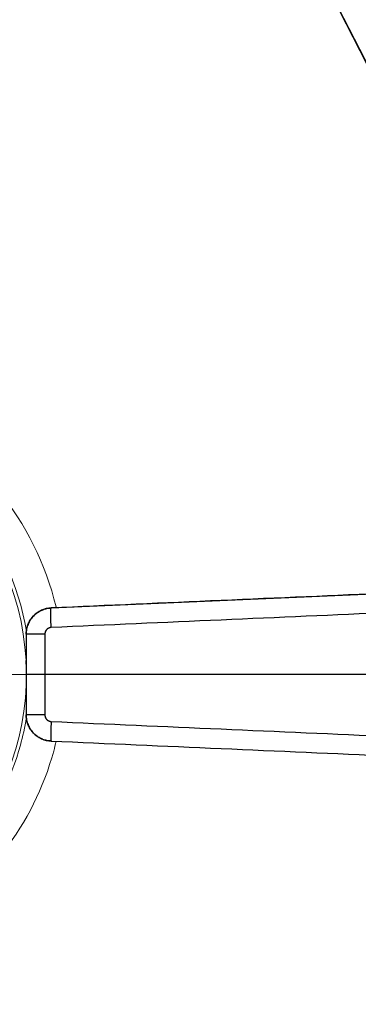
# Model space of a CAD drawing. Header units: millimetres. Extents: x 18 to 610, y -123 to 280.
# Tile 16 of 44: x 456 to 469, y -56 to -18. Entities that reach past the tile are written whole.
import ezdxf

# ---------------------------------------------------------------- set-up
doc = ezdxf.new("R2010")
doc.units = ezdxf.units.MM
doc.linetypes.add('CENTER', pattern=[8, 4.5, -1.5, 0.5, -1.5])
doc.linetypes.add('SOLID', pattern=[0])
doc.styles.add('Arial', font='Arial.ttf', dxfattribs={"height": 5})
doc.dimstyles.get("Standard").update_dxf_attribs({"dimtxt": 5, "dimasz": 5, "dimexe": 0.18, "dimexo": 0.0625, "dimgap": 0.09, "dimtad": 0, "dimtih": 1, "dimtoh": 1, "dimdec": 4, "dimzin": 0, "dimdsep": 46, "dimtxsty": 'Arial', "dimcen": 0.09, "dimadec": 0, "dimazin": 0, "dimtfac": 1, "dimtdec": 4, "dimtofl": 0, "dimtmove": 0, "dimatfit": 3, "dimfxl": 0, "dimtolj": 1, "dimtzin": 0, "dimarcsym": 0})

# ---------------------------------------------------------------- blocks, each defined once
blk = doc.blocks.new('*D6')
at = {"color": 0, "lineweight": -2}
for p, q in [((511.043, -101.422), (438.885, 39.288)), ((451.644, 14.407), (508.762, -96.973))]:
    blk.add_line(p, q, dxfattribs=at)
at = {"color": 0}
blk.add_solid([(508.02, -97.353), (509.503, -96.592), (511.043, -101.422)], dxfattribs=at)
at = {"layer": 'Defpoints', "color": 0}
for p in [(451.644, 14.407), (511.043, -101.422)]:
    blk.add_point(p, dxfattribs=at)
at = {"color": 0, "lineweight": 9, "insert": (449.718, 29.537), "char_height": 5, "attachment_point": 5, "rotation": 297.1495, "style": 'Arial'}
blk.add_mtext('\\A1;Ø130.2', dxfattribs=at)
blk = doc.blocks.new('BlockOfCenters_1', base_point=(481.344, -43.507))
at = {"color": 6, "linetype": 'CENTER', "lineweight": 9}
blk.add_lwpolyline([(560.544, -43.507), (402.144, -43.507)], dxfattribs=at)
blk = doc.blocks.new('BlockOfViews_1')
at = {"linetype": 'SOLID', "lineweight": 30}
for p, q in [((457.3, -40.965, 72.433), (470.304, -40.398, 72.992)), ((474.444, -43.507, 73.933), (457.061, -43.507, 73.174))]:
    blk.add_line(p, q, dxfattribs=at)
for centre, radius, start, end in [((481.344, -43.507, -7.768), 65.4, 48.54992, 318.36116), ((481.344, -43.507, 10.232), 65.086, 48.87291, 318.68174), ((481.344, -43.507, 10.232), 45.553, 33.4651, 175.5936), ((481.344, -43.507, 10.232), 45.519, 33.399, 175.5901), ((446.344, -43.507, 29.941), 10.009, 2.2464, 3.0508), ((481.344, -43.507, 10.232), 45.553, 184.4064, 339.4342), ((481.344, -43.507, 10.232), 45.519, 184.4099, 339.4181)]:
    blk.add_arc(centre, radius, start, end, dxfattribs=at)
at = {"color": 196, "linetype": 'SOLID', "lineweight": 9}
blk.add_arc((446.344, -43.507, 29.941), 10.009, 3.0508, 357.7536, dxfattribs=at)
for points, knots in [([(457.486, -40.928, 21.218), (457.093, -39.285, 21.034), (456.319, -37.75, 20.669), (454.069, -35.001, 19.594), (452.513, -33.89, 18.843), (448.05, -32.095, 16.647), (444.894, -32.162, 15.044), (439.981, -34.352, 12.464), (438.046, -36.089, 11.414), (436.581, -38.894, 10.61), (436.349, -39.44, 10.482), (436.16, -40.007, 10.377)], [-71.970865, -71.970865, -71.970865, -71.970865, -66.81395, -66.81395, -60.792894, -60.792894, -50.794362, -50.794362, -42.749305, -42.749305, -40.91228, -40.91228, -40.91228, -40.91228]), ([(436.737, -39.699, 11.298), (436.865, -39.379, 11.376), (437.008, -39.068, 11.462), (438.269, -36.657, 12.221), (440.057, -35.054, 13.284), (444.594, -33.036, 15.898), (447.507, -32.977, 17.521), (451.622, -34.637, 19.746), (453.057, -35.663, 20.507), (455.281, -38.382, 21.674), (456.059, -40.07, 22.076), (456.351, -41.852, 22.227)], [41.593891, 41.593891, 41.593891, 41.593891, 42.749305, 42.749305, 50.794362, 50.794362, 60.792894, 60.792894, 66.81395, 66.81395, 72.78235, 72.78235, 72.78235, 72.78235]), ([(456.349, -45.172, 22.226), (456.292, -45.521, 22.196), (456.217, -45.864, 22.158), (455.773, -47.49, 21.928), (455.164, -48.701, 21.612), (453.286, -51.155, 20.627), (451.846, -52.247, 19.866), (448.291, -53.766, 17.946), (446.113, -53.958, 16.744), (441.344, -52.915, 14.042), (438.814, -51.168, 12.547), (437.055, -48.063, 11.49), (436.814, -47.544, 11.345), (436.619, -47.007, 11.227)], [76.441873, 76.441873, 76.441873, 76.441873, 77.604829, 77.604829, 82.023675, 82.023675, 88.173186, 88.173186, 95.902177, 95.902177, 106.075564, 106.075564, 107.975966, 107.975966, 107.975966, 107.975966]), ([(436.243, -47.249, 10.424), (436.458, -47.848, 10.542), (436.724, -48.425, 10.688), (438.635, -51.803, 11.736), (441.374, -53.697, 13.212), (446.539, -54.832, 15.88), (448.9, -54.627, 17.066), (452.756, -52.982, 18.962), (454.317, -51.8, 19.714), (456.355, -49.139, 20.686), (457.016, -47.826, 20.997), (457.431, -46.307, 21.193), (457.463, -46.183, 21.208), (457.492, -46.057, 21.222)], [-108.028101, -108.028101, -108.028101, -108.028101, -106.075564, -106.075564, -95.902177, -95.902177, -88.173186, -88.173186, -82.023675, -82.023675, -77.604829, -77.604829, -77.212407, -77.212407, -77.212407, -77.212407])]:
    blk.add_open_spline(points, degree=3, knots=knots, dxfattribs=at)
at = {"linetype": 'SOLID', "lineweight": 30}
for points, knots in [([(470.304, -40.398, 72.992), (468.137, -40.492, 72.901), (463.802, -40.681, 72.714), (459.467, -40.871, 72.527), (457.3, -40.965, 72.433)], [0, 0, 0, 0, 6.514585, 13.028925, 13.028925, 13.028925, 13.028925]), ([(456.344, -41.964, 72.423), (456.344, -41.938, 72.423), (456.345, -41.911, 72.423), (456.349, -41.857, 72.423), (456.352, -41.831, 72.423), (456.361, -41.778, 72.423), (456.366, -41.751, 72.423), (456.379, -41.699, 72.423), (456.386, -41.673, 72.423), (456.403, -41.622, 72.423), (456.413, -41.597, 72.423), (456.434, -41.548, 72.424), (456.445, -41.524, 72.424), (456.47, -41.476, 72.424), (456.484, -41.453, 72.424), (456.512, -41.408, 72.424), (456.528, -41.386, 72.424), (456.56, -41.343, 72.425), (456.577, -41.322, 72.425), (456.612, -41.282, 72.425), (456.631, -41.262, 72.425), (456.67, -41.225, 72.426), (456.69, -41.207, 72.426), (456.731, -41.173, 72.426), (456.752, -41.157, 72.427), (456.797, -41.127, 72.427), (456.819, -41.112, 72.427), (456.865, -41.086, 72.428), (456.889, -41.073, 72.428), (456.938, -41.05, 72.429), (456.962, -41.04, 72.429), (457.012, -41.021, 72.429), (457.037, -41.012, 72.43), (457.089, -40.997, 72.43), (457.115, -40.991, 72.431), (457.167, -40.98, 72.431), (457.194, -40.975, 72.431), (457.247, -40.969, 72.432), (457.273, -40.966, 72.432), (457.3, -40.965, 72.433)], [0, 0, 0, 0, 0.080504, 0.080504, 0.161008, 0.161008, 0.241512, 0.241512, 0.322016, 0.322016, 0.40252, 0.40252, 0.483024, 0.483024, 0.563528, 0.563528, 0.644032, 0.644032, 0.724536, 0.724536, 0.805039, 0.805039, 0.885543, 0.885543, 0.966047, 0.966047, 1.046551, 1.046551, 1.127055, 1.127055, 1.207559, 1.207559, 1.288063, 1.288063, 1.368567, 1.368567, 1.449071, 1.449071, 1.529575, 1.529575, 1.529575, 1.529575]), ([(457.3, -40.965, 72.433), (457.236, -40.968, 72.432), (457.142, -40.981, 72.431), (457.019, -41.017, 72.429), (456.93, -41.052, 72.429), (456.845, -41.096, 72.428), (456.765, -41.147, 72.427), (456.69, -41.206, 72.426), (456.62, -41.272, 72.425), (456.558, -41.344, 72.425), (456.502, -41.421, 72.424), (456.454, -41.504, 72.424), (456.414, -41.591, 72.423), (456.383, -41.681, 72.423), (456.353, -41.805, 72.423), (456.344, -41.901, 72.423), (456.344, -41.964, 72.423)], [0, 0, 0, 0, 0.128935, 0.193358, 0.257756, 0.322129, 0.386482, 0.450816, 0.515132, 0.57944, 0.643736, 0.708021, 0.772299, 0.836571, 0.900838, 1.029368, 1.029368, 1.029368, 1.029368]), ([(470.305, -41.14, 73.742), (468.137, -41.236, 73.65), (463.802, -41.427, 73.464), (459.467, -41.617, 73.276), (457.3, -41.712, 73.182)], [0, 0, 0, 0, 6.514585, 13.028925, 13.028925, 13.028925, 13.028925]), ([(457.3, -41.712, 73.182), (457.293, -41.712, 73.181), (457.287, -41.713, 73.181), (457.273, -41.715, 73.181), (457.267, -41.716, 73.18), (457.254, -41.719, 73.18), (457.247, -41.72, 73.18), (457.234, -41.724, 73.179), (457.228, -41.726, 73.179), (457.216, -41.731, 73.178), (457.209, -41.734, 73.178), (457.197, -41.739, 73.177), (457.191, -41.742, 73.177), (457.18, -41.749, 73.177), (457.174, -41.753, 73.176), (457.163, -41.76, 73.176), (457.158, -41.764, 73.176), (457.147, -41.773, 73.175), (457.142, -41.777, 73.175), (457.133, -41.787, 73.175), (457.128, -41.791, 73.175), (457.119, -41.801, 73.174), (457.115, -41.807, 73.174), (457.107, -41.817, 73.174), (457.103, -41.823, 73.174), (457.096, -41.834, 73.173), (457.093, -41.84, 73.173), (457.087, -41.852, 73.173), (457.084, -41.858, 73.173), (457.078, -41.87, 73.173), (457.076, -41.877, 73.173), (457.072, -41.89, 73.172), (457.07, -41.896, 73.172), (457.067, -41.909, 73.172), (457.065, -41.916, 73.172), (457.063, -41.929, 73.172), (457.062, -41.935, 73.172), (457.061, -41.949, 73.172), (457.061, -41.956, 73.172), (457.061, -41.962, 73.172)], [0, 0, 0, 0, 0.019912, 0.019912, 0.0398239, 0.0398239, 0.0597359, 0.0597359, 0.0796479, 0.0796479, 0.0995599, 0.0995599, 0.1194718, 0.1194718, 0.1393838, 0.1393838, 0.1592958, 0.1592958, 0.1792077, 0.1792077, 0.1991197, 0.1991197, 0.2190317, 0.2190317, 0.2389437, 0.2389437, 0.2588556, 0.2588556, 0.2787676, 0.2787676, 0.2986796, 0.2986796, 0.3185915, 0.3185915, 0.3385035, 0.3385035, 0.3584155, 0.3584155, 0.3783275, 0.3783275, 0.3783275, 0.3783275]), ([(457.3, -41.712, 73.182), (457.284, -41.713, 73.181), (457.26, -41.716, 73.18), (457.23, -41.725, 73.179), (457.208, -41.734, 73.178), (457.186, -41.745, 73.177), (457.166, -41.758, 73.176), (457.147, -41.772, 73.175), (457.13, -41.789, 73.175), (457.114, -41.807, 73.174), (457.1, -41.826, 73.173), (457.089, -41.847, 73.173), (457.079, -41.869, 73.173), (457.071, -41.891, 73.172), (457.063, -41.922, 73.172), (457.061, -41.946, 73.172), (457.061, -41.962, 73.172)], [0, 0, 0, 0, 0.128935, 0.193358, 0.257756, 0.322129, 0.386482, 0.450816, 0.515132, 0.57944, 0.643736, 0.708021, 0.772299, 0.836571, 0.900838, 1.029368, 1.029368, 1.029368, 1.029368]), ([(457.061, -41.962, 73.172), (457.061, -41.989, 73.172), (457.061, -42.016, 73.172), (457.061, -42.071, 73.172), (457.061, -42.098, 73.172), (457.061, -42.152, 73.173), (457.061, -42.179, 73.173), (457.061, -42.233, 73.173), (457.061, -42.26, 73.173), (457.061, -42.315, 73.173), (457.061, -42.342, 73.173), (457.061, -42.396, 73.173), (457.061, -42.423, 73.173), (457.061, -42.477, 73.173), (457.061, -42.504, 73.173), (457.061, -42.559, 73.173), (457.061, -42.586, 73.174), (457.061, -42.64, 73.174), (457.061, -42.667, 73.174), (457.061, -42.721, 73.174), (457.061, -42.748, 73.174), (457.061, -42.802, 73.174), (457.061, -42.83, 73.174), (457.061, -42.884, 73.174), (457.061, -42.911, 73.174), (457.061, -42.965, 73.174), (457.061, -42.992, 73.174), (457.061, -43.046, 73.174), (457.061, -43.073, 73.174), (457.061, -43.128, 73.174), (457.061, -43.155, 73.174), (457.061, -43.209, 73.174), (457.061, -43.236, 73.174), (457.061, -43.29, 73.174), (457.061, -43.317, 73.174), (457.061, -43.372, 73.174), (457.061, -43.399, 73.174), (457.061, -43.453, 73.174), (457.061, -43.48, 73.174), (457.061, -43.507, 73.174)], [0, 0, 0, 0, 0.0061437, 0.0061437, 0.0122874, 0.0122874, 0.0184311, 0.0184311, 0.0245748, 0.0245748, 0.0307185, 0.0307185, 0.0368621, 0.0368621, 0.0430058, 0.0430058, 0.0491495, 0.0491495, 0.0552932, 0.0552932, 0.0614369, 0.0614369, 0.0675806, 0.0675806, 0.0737243, 0.0737243, 0.079868, 0.079868, 0.0860117, 0.0860117, 0.0921554, 0.0921554, 0.098299, 0.098299, 0.1044427, 0.1044427, 0.1105864, 0.1105864, 0.1167301, 0.1167301, 0.1167301, 0.1167301]), ([(457.061, -43.507, 73.174), (457.061, -43.534, 73.174), (457.061, -43.561, 73.174), (457.061, -43.615, 73.174), (457.061, -43.643, 73.174), (457.061, -43.697, 73.174), (457.061, -43.724, 73.174), (457.061, -43.778, 73.174), (457.061, -43.805, 73.174), (457.061, -43.859, 73.174), (457.061, -43.886, 73.174), (457.061, -43.941, 73.174), (457.061, -43.968, 73.174), (457.061, -44.022, 73.174), (457.061, -44.049, 73.174), (457.061, -44.103, 73.174), (457.061, -44.13, 73.174), (457.061, -44.185, 73.174), (457.061, -44.212, 73.174), (457.061, -44.266, 73.174), (457.061, -44.293, 73.174), (457.061, -44.347, 73.174), (457.061, -44.374, 73.174), (457.061, -44.429, 73.174), (457.061, -44.456, 73.173), (457.061, -44.51, 73.173), (457.061, -44.537, 73.173), (457.061, -44.591, 73.173), (457.061, -44.618, 73.173), (457.061, -44.672, 73.173), (457.061, -44.7, 73.173), (457.061, -44.754, 73.173), (457.061, -44.781, 73.173), (457.061, -44.835, 73.173), (457.061, -44.862, 73.173), (457.061, -44.916, 73.172), (457.061, -44.943, 73.172), (457.061, -44.998, 73.172), (457.061, -45.025, 73.172), (457.061, -45.052, 73.172)], [0, 0, 0, 0, 0.00334826, 0.00334826, 0.00669652, 0.00669652, 0.01004477, 0.01004477, 0.01339303, 0.01339303, 0.01674129, 0.01674129, 0.02008955, 0.02008955, 0.0234378, 0.0234378, 0.02678606, 0.02678606, 0.03013432, 0.03013432, 0.03348258, 0.03348258, 0.03683084, 0.03683084, 0.04017909, 0.04017909, 0.04352735, 0.04352735, 0.04687561, 0.04687561, 0.05022387, 0.05022387, 0.05357212, 0.05357212, 0.05692038, 0.05692038, 0.06026864, 0.06026864, 0.0636169, 0.0636169, 0.0636169, 0.0636169]), ([(457.3, -46.049, 72.433), (457.273, -46.048, 72.432), (457.247, -46.045, 72.432), (457.194, -46.039, 72.431), (457.167, -46.034, 72.431), (457.115, -46.024, 72.431), (457.089, -46.017, 72.43), (457.037, -46.002, 72.43), (457.012, -45.994, 72.429), (456.962, -45.975, 72.429), (456.938, -45.964, 72.429), (456.889, -45.941, 72.428), (456.865, -45.929, 72.428), (456.819, -45.902, 72.427), (456.797, -45.887, 72.427), (456.752, -45.857, 72.427), (456.731, -45.841, 72.426), (456.69, -45.807, 72.426), (456.67, -45.789, 72.426), (456.631, -45.752, 72.425), (456.612, -45.732, 72.425), (456.577, -45.692, 72.425), (456.56, -45.672, 72.425), (456.528, -45.629, 72.424), (456.512, -45.607, 72.424), (456.484, -45.561, 72.424), (456.47, -45.538, 72.424), (456.445, -45.49, 72.424), (456.434, -45.466, 72.424), (456.413, -45.417, 72.423), (456.403, -45.392, 72.423), (456.386, -45.341, 72.423), (456.379, -45.315, 72.423), (456.366, -45.263, 72.423), (456.361, -45.237, 72.423), (456.352, -45.184, 72.423), (456.349, -45.157, 72.423), (456.345, -45.103, 72.423), (456.344, -45.077, 72.423), (456.344, -45.05, 72.423)], [0, 0, 0, 0, 0.080133, 0.080133, 0.160266, 0.160266, 0.240399, 0.240399, 0.320532, 0.320532, 0.400665, 0.400665, 0.480798, 0.480798, 0.560931, 0.560931, 0.641064, 0.641064, 0.721196, 0.721196, 0.801329, 0.801329, 0.881462, 0.881462, 0.961595, 0.961595, 1.041728, 1.041728, 1.121861, 1.121861, 1.201994, 1.201994, 1.282127, 1.282127, 1.36226, 1.36226, 1.442393, 1.442393, 1.522526, 1.522526, 1.522526, 1.522526]), ([(456.344, -45.05, 72.423), (456.344, -45.113, 72.423), (456.353, -45.209, 72.423), (456.383, -45.333, 72.423), (456.414, -45.423, 72.423), (456.454, -45.51, 72.424), (456.502, -45.593, 72.424), (456.558, -45.67, 72.425), (456.62, -45.743, 72.425), (456.69, -45.808, 72.426), (456.765, -45.867, 72.427), (456.845, -45.919, 72.428), (456.93, -45.962, 72.429), (457.019, -45.997, 72.429), (457.142, -46.033, 72.431), (457.236, -46.046, 72.432), (457.3, -46.049, 72.433)], [0, 0, 0, 0, 0.12853, 0.192797, 0.257069, 0.321347, 0.385632, 0.449928, 0.514236, 0.578552, 0.642886, 0.707239, 0.771612, 0.83601, 0.900433, 1.029368, 1.029368, 1.029368, 1.029368]), ([(457.061, -45.052, 73.172), (457.061, -45.059, 73.172), (457.061, -45.065, 73.172), (457.062, -45.079, 73.172), (457.063, -45.085, 73.172), (457.065, -45.099, 73.172), (457.067, -45.105, 73.172), (457.07, -45.118, 73.172), (457.072, -45.125, 73.172), (457.076, -45.137, 73.173), (457.078, -45.144, 73.173), (457.084, -45.156, 73.173), (457.087, -45.162, 73.173), (457.093, -45.174, 73.173), (457.096, -45.18, 73.173), (457.103, -45.191, 73.174), (457.107, -45.197, 73.174), (457.115, -45.207, 73.174), (457.119, -45.213, 73.174), (457.128, -45.223, 73.175), (457.133, -45.228, 73.175), (457.142, -45.237, 73.175), (457.147, -45.241, 73.175), (457.158, -45.25, 73.176), (457.163, -45.254, 73.176), (457.174, -45.261, 73.176), (457.18, -45.265, 73.177), (457.191, -45.272, 73.177), (457.197, -45.275, 73.177), (457.209, -45.281, 73.178), (457.216, -45.283, 73.178), (457.228, -45.288, 73.179), (457.234, -45.29, 73.179), (457.247, -45.294, 73.18), (457.254, -45.296, 73.18), (457.267, -45.298, 73.18), (457.273, -45.299, 73.181), (457.287, -45.301, 73.181), (457.293, -45.302, 73.181), (457.3, -45.302, 73.182)], [0, 0, 0, 0, 0.00152552, 0.00152552, 0.00305104, 0.00305104, 0.00457656, 0.00457656, 0.00610209, 0.00610209, 0.00762761, 0.00762761, 0.00915313, 0.00915313, 0.01067865, 0.01067865, 0.01220417, 0.01220417, 0.01372969, 0.01372969, 0.01525521, 0.01525521, 0.01678074, 0.01678074, 0.01830626, 0.01830626, 0.01983178, 0.01983178, 0.0213573, 0.0213573, 0.02288282, 0.02288282, 0.02440834, 0.02440834, 0.02593386, 0.02593386, 0.02745939, 0.02745939, 0.02898491, 0.02898491, 0.02898491, 0.02898491]), ([(457.061, -45.052, 73.172), (457.061, -45.068, 73.172), (457.063, -45.092, 73.172), (457.071, -45.123, 73.172), (457.079, -45.145, 73.173), (457.089, -45.167, 73.173), (457.1, -45.188, 73.173), (457.114, -45.207, 73.174), (457.13, -45.225, 73.175), (457.147, -45.242, 73.175), (457.166, -45.256, 73.176), (457.186, -45.269, 73.177), (457.208, -45.28, 73.178), (457.23, -45.289, 73.179), (457.26, -45.298, 73.18), (457.284, -45.301, 73.181), (457.3, -45.302, 73.182)], [0, 0, 0, 0, 0.12853, 0.192797, 0.257069, 0.321347, 0.385632, 0.449928, 0.514236, 0.578552, 0.642886, 0.707239, 0.771612, 0.83601, 0.900433, 1.029368, 1.029368, 1.029368, 1.029368]), ([(457.3, -45.302, 73.182), (459.467, -45.397, 73.276), (463.802, -45.587, 73.464), (468.137, -45.778, 73.65), (470.305, -45.874, 73.742)], [0, 0, 0, 0, 6.51434, 13.028925, 13.028925, 13.028925, 13.028925]), ([(457.3, -46.049, 72.433), (459.467, -46.143, 72.527), (463.802, -46.333, 72.714), (468.137, -46.522, 72.901), (470.304, -46.617, 72.992)], [0, 0, 0, 0, 6.51434, 13.028925, 13.028925, 13.028925, 13.028925])]:
    blk.add_open_spline(points, degree=3, knots=knots, dxfattribs=at)
for points, weights in [([(457.3, -41.712, 73.182), (457.268, -40.967, 73.178), (457.3, -40.965, 72.433)], [1, 0.708922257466, 1]), ([(457.3, -41.712, 73.182), (457.268, -40.967, 73.178), (457.3, -40.965, 72.433)], [1, 0.708922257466, 1]), ([(457.061, -41.962, 73.172), (456.344, -41.962, 73.141), (456.344, -41.964, 72.423)], [1, 0.722333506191, 1]), ([(457.061, -41.962, 73.172), (456.344, -41.962, 73.141), (456.344, -41.964, 72.423)], [1, 0.722333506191, 1]), ([(457.061, -43.507, 73.174), (456.344, -43.507, 73.143), (456.344, -43.507, 72.425)], [1, 0.72236396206, 1]), ([(457.061, -43.507, 73.174), (456.344, -43.507, 73.143), (456.344, -43.507, 72.425)], [1, 0.72236396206, 1]), ([(457.061, -45.052, 73.172), (456.344, -45.052, 73.141), (456.344, -45.05, 72.423)], [1, 0.722333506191, 1]), ([(457.061, -45.052, 73.172), (456.344, -45.052, 73.141), (456.344, -45.05, 72.423)], [1, 0.722333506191, 1]), ([(457.3, -45.302, 73.182), (457.268, -46.047, 73.178), (457.3, -46.049, 72.433)], [1, 0.708922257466, 1]), ([(457.3, -45.302, 73.182), (457.268, -46.047, 73.178), (457.3, -46.049, 72.433)], [1, 0.708922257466, 1])]:
    blk.add_rational_spline(points, weights, degree=2, dxfattribs=at)
for points, degree in [([(457.492, -40.957, 21.222), (457.49, -40.947, 21.221), (457.488, -40.937, 21.22), (457.486, -40.928, 21.218)], 3), ([(456.344, -41.964, 72.423), (456.344, -42.736, 72.425), (456.344, -43.507, 72.425)], 2), ([(457.061, -41.962, 73.172), (457.061, -42.735, 73.174), (457.061, -43.507, 73.174)], 2), ([(456.344, -43.507, 72.425), (456.344, -44.278, 72.425), (456.344, -45.05, 72.423)], 2), ([(457.061, -43.507, 73.174), (457.061, -44.279, 73.174), (457.061, -45.052, 73.172)], 2), ([(456.351, -45.162, 22.227), (456.35, -45.165, 22.227), (456.35, -45.169, 22.226), (456.349, -45.172, 22.226)], 3)]:
    blk.add_open_spline(points, degree=degree, dxfattribs=at)
blk.add_blockref('BlockOfCenters_1', (481.344, -43.507))

msp = doc.modelspace()

# ---------------------------------------------------------------- block references
msp.add_blockref('BlockOfViews_1', (0, 0))

# ---------------------------------------------------------------- dimensions: what is measured, and where the dimension line sits
at = {"lineweight": 9}
dim = msp.add_diameter_dim_2p(p1=(451.644, 14.407), p2=(511.043, -101.422), dimstyle='Standard', override={"dimtxt": 5, "dimasz": 5, "dimexe": 1.4, "dimexo": 0, "dimgap": 2.5, "dimtad": 1, "dimtih": 0, "dimtoh": 0, "dimdec": 1, "dimlfac": 1, "dimpost": '״<>', "dimse1": 0, "dimse2": 0, "dimtofl": 1}, dxfattribs=at)
dim.commit()
dim.dimension.update_dxf_attribs({"geometry": '*D6', "text_midpoint": (445.1, 27.169), "dimtype": 163})

doc.saveas('drawing.dxf')
